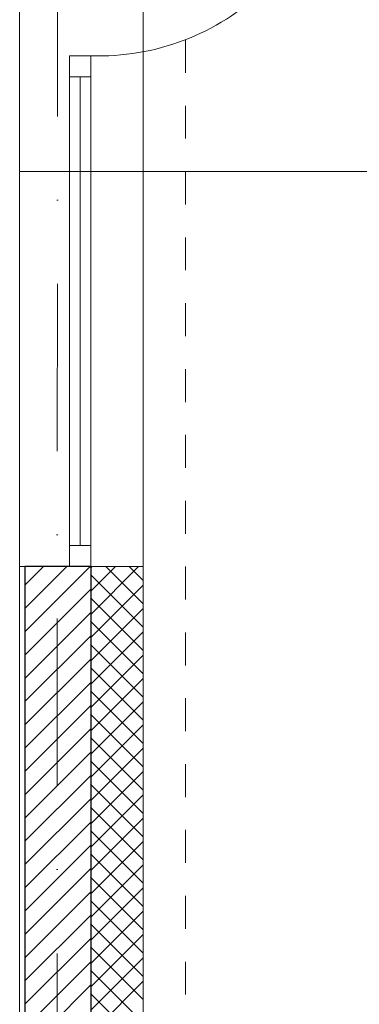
# Model space of a CAD drawing. Header units: metres. Extents: x 10441 to 19716, y -6570 to 1447.
# Tile 46 of 50: x 18030 to 18159, y -3461 to -3087. Entities that reach past the tile are written whole.
import ezdxf
from ezdxf.enums import TextEntityAlignment as Align

# ---------------------------------------------------------------- set-up
doc = ezdxf.new("R2010")
doc.units = ezdxf.units.M
doc.header["$MEASUREMENT"] = 0
doc.linetypes.add('8', pattern=[0.5, 0.25, -0.25])
doc.linetypes.add('DASHDOT', pattern=[25.4, 12.7, -6.35, 0, -6.35])
for name, color, linetype, lineweight in [('#elektryczne', 8, 'Continuous', 20), ('A_B.CIENKIE', 8, 'Continuous', 9), ('A_HACZE', 8, 'Continuous', 5), ('A_OSIE', 8, 'Continuous', 13), ('A_OZACZENIE DRZWI', 8, 'Continuous', 13), ('A_OZNACZENIA OKIEN', 8, 'Continuous', 13), ('A_PROJEKTOWANE ŚCIANY MUROWANE NOŚNE', 8, 'Continuous', 30), ('A_STOLARKA', 8, 'Continuous', 5), ('A_TYNK', 8, 'Continuous', 5)]:
    doc.layers.add(name, color=color, linetype=linetype, lineweight=lineweight)
doc.styles.add('m1_romans', font='romans.shx', dxfattribs={"width": 0.8})

# ---------------------------------------------------------------- blocks, each defined once
blk = doc.blocks.new('podkład')
at = {"layer": 'A_B.CIENKIE', "color": 8, "linetype": '8', "ltscale": 50}
blk.add_line((13910.62, -750.03), (13910.62, -1724.7), dxfattribs=at)
at = {"layer": 'A_HACZE', "color": 8, "linetype": 'Continuous'}
for p, q in [((13874.37, -1050.03), (13849.62, -1074.78)), ((13865.53, -1050.03), (13849.62, -1065.94)), ((13856.69, -1050.03), (13849.62, -1057.1)), ((13892.86, -1050.03), (13874.6, -1068.29)), ((13884.02, -1050.03), (13874.6, -1059.45)), ((13875.18, -1050.03), (13874.6, -1050.61)), ((13894.6, -1064.19), (13880.44, -1050.03)), ((13894.6, -1055.35), (13889.28, -1050.03)), ((13894.6, -1073.03), (13874.6, -1053.03)), ((13894.6, -1057.13), (13874.6, -1077.13)), ((13874.62, -1058.62), (13849.62, -1083.62)), ((13894.6, -1081.87), (13874.6, -1061.87)), ((13874.62, -1067.46), (13849.62, -1092.46)), ((13894.6, -1065.97), (13874.6, -1085.97)), ((13894.6, -1090.71), (13874.6, -1070.71)), ((13874.62, -1076.3), (13849.62, -1101.3)), ((13894.6, -1074.81), (13874.6, -1094.81)), ((13894.6, -1099.55), (13874.6, -1079.55)), ((13894.6, -1083.65), (13874.6, -1103.65)), ((13874.62, -1085.14), (13849.62, -1110.14)), ((13894.6, -1108.39), (13874.6, -1088.39)), ((13874.62, -1093.98), (13849.62, -1118.98)), ((13894.6, -1092.48), (13874.6, -1112.48)), ((13894.6, -1117.22), (13874.6, -1097.22)), ((13874.62, -1102.81), (13849.62, -1127.81)), ((13894.6, -1101.32), (13874.6, -1121.32)), ((13894.6, -1126.06), (13874.6, -1106.06)), ((13894.6, -1110.16), (13874.6, -1130.16)), ((13874.62, -1111.65), (13849.62, -1136.65)), ((13894.6, -1134.9), (13874.6, -1114.9)), ((13874.62, -1120.49), (13849.62, -1145.49)), ((13894.6, -1119), (13874.6, -1139)), ((13894.6, -1143.74), (13874.6, -1123.74)), ((13894.6, -1127.84), (13874.6, -1147.84)), ((13874.62, -1129.33), (13849.62, -1154.33)), ((13894.6, -1152.58), (13874.6, -1132.58)), ((13874.62, -1138.17), (13849.62, -1163.17)), ((13894.6, -1136.68), (13874.6, -1156.68)), ((13894.6, -1161.42), (13874.6, -1141.42)), ((13874.62, -1147.01), (13849.62, -1172.01)), ((13894.6, -1145.52), (13874.6, -1165.52)), ((13894.6, -1170.26), (13874.6, -1150.26)), ((13894.6, -1154.36), (13874.6, -1174.36)), ((13874.62, -1155.85), (13849.62, -1180.85)), ((13894.6, -1179.1), (13874.6, -1159.1)), ((13874.62, -1164.69), (13849.62, -1189.69)), ((13894.6, -1163.2), (13874.6, -1183.2)), ((13894.6, -1187.93), (13874.6, -1167.93)), ((13874.62, -1173.53), (13849.62, -1198.53)), ((13894.6, -1172.03), (13874.6, -1192.03)), ((13894.6, -1196.77), (13874.6, -1176.77)), ((13894.6, -1180.87), (13874.6, -1200.87)), ((13874.62, -1182.36), (13849.62, -1207.36)), ((13894.6, -1205.61), (13874.6, -1185.61)), ((13874.62, -1191.2), (13849.62, -1216.2)), ((13894.6, -1189.71), (13874.6, -1209.71)), ((13894.6, -1214.45), (13874.6, -1194.45)), ((13874.62, -1200.04), (13849.62, -1225.04)), ((13894.6, -1198.55), (13874.6, -1218.55)), ((13894.6, -1223.29), (13874.6, -1203.29)), ((13894.6, -1207.39), (13874.6, -1227.39)), ((13874.62, -1208.88), (13849.62, -1233.88)), ((13894.6, -1232.13), (13874.6, -1212.13))]:
    blk.add_line(p, q, dxfattribs=at)
at = {"layer": 'A_OSIE', "color": 8, "linetype": 'DASHDOT', "ltscale": 5}
blk.add_line((13862.27, -307.18), (13861.3, -2335.96), dxfattribs=at)
at = {"layer": 'A_OZNACZENIA OKIEN', "color": 8}
blk.add_line((13986.13, -900.03), (13847.62, -900.03), dxfattribs=at)
at = {"layer": 'A_PROJEKTOWANE ŚCIANY MUROWANE NOŚNE', "color": 8}
for p, q in [((13849.62, -1050.03), (13849.62, -1424.7)), ((13874.62, -1050.03), (13849.62, -1050.03)), ((13874.62, -1050.03), (13874.62, -1424.7))]:
    blk.add_line(p, q, dxfattribs=at)
at = {"layer": 'A_STOLARKA', "color": 8}
for p, q in [((13847.62, -750.03), (13847.62, -1050.03)), ((13894.62, -1050.03), (13894.62, -750.03)), ((13866.62, -856.03), (13874.62, -856.03)), ((13866.62, -864.03), (13866.62, -856.03)), ((13874.62, -1050.03), (13874.62, -856.03)), ((13874.62, -856.03), (13874.62, -864.03)), ((13866.62, -1042.03), (13866.62, -858.03)), ((13874.62, -864.03), (13866.62, -864.03)), ((13870.62, -1042.03), (13870.62, -864.03)), ((13866.62, -1042.03), (13874.62, -1042.03)), ((13866.62, -1050.03), (13866.62, -1042.03)), ((13874.62, -1042.03), (13874.62, -1050.03)), ((13866.62, -1050.03), (13866.62, -1046.03)), ((13847.62, -1050.03), (13894.62, -1050.03)), ((13874.62, -1050.03), (13866.62, -1050.03))]:
    blk.add_line(p, q, dxfattribs=at)
blk.add_arc((13877.99, -765.97), 90.13, 267.8567, 359.9658, dxfattribs=at)
at = {"layer": 'A_TYNK', "color": 8}
blk.add_line((13847.62, -1050.03), (13847.62, -1424.54), dxfattribs=at)
at = {"layer": 'A_TYNK', "color": 8, "linetype": 'Continuous'}
blk.add_line((13894.62, -1050.03), (13894.62, -1424.7), dxfattribs=at)
blk.add_line((13894.62, -1050.03), (13894.62, -1424.7), dxfattribs=at)
at = {"layer": 'A_OZACZENIE DRZWI', "color": 8, "ltscale": 0.1, "style": 'm1_romans', "width": 0.8}
for rotation, p in [(98.4861, (12735.07, -773.13)), (360, (12573.8, -1012.7)), (90, (11565.29, -1150.14)), (90, (11872.29, -1150.14)), (90, (12230.03, -1245.64)), (90, (12385.87, -1249.44)), (90, (11565.29, -1370.89)), (90, (11872.29, -1370.89)), (90, (12230.03, -1370.89)), (90, (12389.3, -1370.89)), (90, (11748.79, -1556.15)), (90, (11986.6, -1556.15)), (90, (12389.3, -1556.15)), (360, (12235.05, -1664.2)), (360, (12235.05, -1880.2)), (90, (11745.78, -2001.94))]:
    blk.add_attdef('SZEROKOSC', text='', height=10, rotation=rotation, dxfattribs=at).set_placement(p, align=Align.BOTTOM_CENTER)
for rotation, p in [(98.4861, (12738.56, -773.47)), (360, (12572.95, -1016.09)), (90, (11568.68, -1150.99)), (90, (11875.68, -1150.99)), (90, (12233.42, -1246.49)), (90, (12389.27, -1250.29)), (90, (11568.68, -1371.74)), (90, (11875.68, -1371.74)), (90, (12233.42, -1371.74)), (90, (12392.69, -1371.74)), (90, (11752.19, -1557)), (90, (11990, -1557)), (90, (12392.69, -1557)), (360, (12234.2, -1667.59)), (360, (12234.2, -1883.59)), (90, (11749.18, -2002.79))]:
    blk.add_attdef('WYSOKOSC', text='', height=10, rotation=rotation, dxfattribs=at).set_placement(p, align=Align.TOP_CENTER)
at = {"layer": 'A_OZNACZENIA OKIEN', "color": 8, "ltscale": 0.1, "style": 'm1_romans', "width": 0.8}
for rotation, p in [(278.8676, (13403.28, -587.56)), (278.8676, (13013.44, -645.27)), (278.8676, (12475.3, -724.92)), (278.8676, (12253.72, -757.72)), (0, (14011.09, -903.42)), (278.8676, (11051.11, -935.72)), (278.8676, (10670.26, -992.09)), (0, (14011.09, -1578.09)), (90, (10823, -2081.55)), (90, (11208, -2081.55)), (90, (11974, -2081.55)), (90, (13179.19, -2081.55)), (90, (13543.19, -2081.55))]:
    blk.add_attdef('WYSOKOSC', text='', height=10, rotation=rotation, dxfattribs=at).set_placement(p, align=Align.TOP_CENTER)
for rotation, p in [(278.8676, (13373.71, -593.04)), (278.8676, (12983.87, -650.74)), (278.8676, (12445.73, -730.4)), (278.8676, (12224.15, -763.19)), (0, (14017.48, -900.03)), (278.8676, (11021.54, -941.2)), (278.8676, (10640.69, -997.57)), (0, (14017.48, -1574.7)), (90, (10819.6, -2080.7)), (90, (11204.6, -2080.7)), (90, (11970.6, -2080.7)), (90, (13175.8, -2080.7)), (90, (13539.8, -2080.7))]:
    blk.add_attdef('SZEROKOSC', text='', height=10, rotation=rotation, dxfattribs=at).set_placement(p, align=Align.BOTTOM_CENTER)

msp = doc.modelspace()

# ---------------------------------------------------------------- block references
at = {"layer": '#elektryczne', "color": 8, "linetype": 'Continuous', "lineweight": 18}
msp.add_blockref('podkład', (4182.37, -2244.78), dxfattribs=at)

doc.saveas('drawing.dxf')
